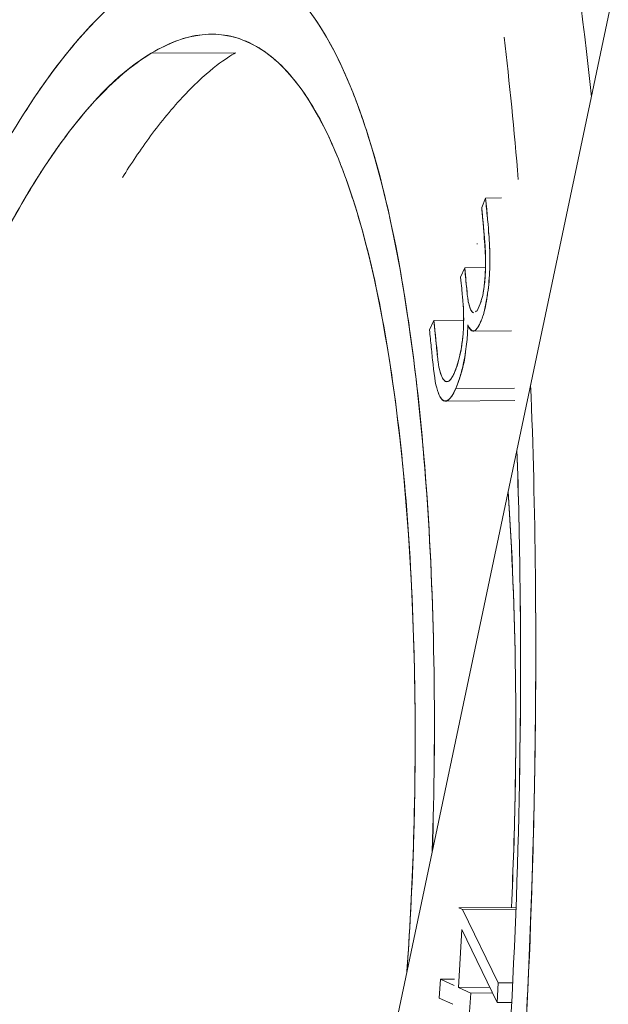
# Model space of a CAD drawing. Header units: millimetres. Extents: x -275 to -235, y -723 to -375.
# Tile 22 of 41: x -240.47 to -239.35, y -688.88 to -687. Entities that reach past the tile are written whole.
import ezdxf

# ---------------------------------------------------------------- set-up
doc = ezdxf.new("R2010")
doc.units = ezdxf.units.MM

msp = doc.modelspace()

# ---------------------------------------------------------------- linework, layer by layer
at = {"color": 0, "linetype": 'Continuous', "lineweight": 0}
for p, q in [((-238.9966, -685.3247), (-241.07, -695.158)), ((-240.0978, -687.0231), (-240.1066, -687.0232)), ((-240.2213, -687.0595), (-240.0605, -687.0585)), ((-240.0605, -687.0585), (-240.2213, -687.0595)), ((-239.5822, -687.3364), (-239.5896, -687.3547)), ((-239.5896, -687.3547), (-239.5822, -687.3364)), ((-239.5518, -687.3363), (-239.5822, -687.3364)), ((-239.5822, -687.3364), (-239.5518, -687.3363)), ((-239.6222, -687.4696), (-239.6299, -687.4879)), ((-239.6299, -687.4879), (-239.6222, -687.4696)), ((-239.6222, -687.4696), (-239.5824, -687.4694)), ((-239.5824, -687.4694), (-239.6222, -687.4696)), ((-239.6812, -687.5703), (-239.6894, -687.5886)), ((-239.6894, -687.5886), (-239.6812, -687.5703)), ((-239.6812, -687.5703), (-239.6242, -687.5699)), ((-239.6242, -687.5699), (-239.6812, -687.5703)), ((-239.533, -687.5906), (-239.6059, -687.5911)), ((-239.6562, -687.6878), (-239.6562, -687.6878)), ((-239.6342, -687.6876), (-239.6343, -687.6876)), ((-239.6392, -687.7005), (-239.5272, -687.6998)), ((-239.5272, -687.6998), (-239.6392, -687.7005)), ((-239.5261, -687.7239), (-239.6593, -687.7247)), ((-239.6336, -688.694), (-239.5242, -688.6933)), ((-239.5242, -688.6933), (-239.6336, -688.694)), ((-239.6264, -688.6973), (-239.6336, -688.694)), ((-239.6336, -688.694), (-239.6264, -688.6973)), ((-239.6264, -688.6973), (-239.5243, -688.6967)), ((-239.5243, -688.6967), (-239.6264, -688.6973)), ((-239.6264, -688.6973), (-239.558, -688.8375)), ((-239.6277, -688.7354), (-239.6343, -688.846)), ((-239.5601, -688.8751), (-239.6277, -688.7354)), ((-239.6687, -688.8306), (-239.671, -688.8667)), ((-239.671, -688.8667), (-239.6687, -688.8306)), ((-239.6687, -688.8306), (-239.6418, -688.8304)), ((-239.6418, -688.8304), (-239.6687, -688.8306)), ((-239.6687, -688.8306), (-239.6425, -688.8423)), ((-239.558, -688.8375), (-239.5601, -688.8751)), ((-239.558, -688.8375), (-239.5305, -688.8373)), ((-239.5305, -688.8373), (-239.558, -688.8375)), ((-239.6343, -688.846), (-239.5743, -688.8457)), ((-239.5743, -688.8457), (-239.6343, -688.846)), ((-239.6343, -688.846), (-239.6107, -688.857)), ((-239.6107, -688.857), (-239.6128, -688.8931)), ((-239.6107, -688.857), (-239.569, -688.8567)), ((-239.569, -688.8567), (-239.6107, -688.857)), ((-239.6447, -688.8784), (-239.671, -688.8667)), ((-239.5601, -688.8751), (-239.5324, -688.8749)), ((-239.5324, -688.8749), (-239.5601, -688.8751))]:
    msp.add_line(p, q, dxfattribs=at)
for points, knots in [([(-241.2612, -670.9838), (-240.0032, -672.7157), (-238.9682, -674.6212), (-238.1946, -676.6296), (-237.421, -678.638), (-236.909, -680.749), (-236.6773, -682.8846), (-236.4457, -685.0202), (-236.4945, -687.1799), (-236.8221, -689.2838), (-237.1496, -691.3877), (-237.7558, -693.4355), (-238.6182, -695.3513)], [4.242163, 4.242163, 4.242163, 4.242163, 4.51569, 4.51569, 4.51569, 4.789216, 4.789216, 4.789216, 5.062742, 5.062742, 5.062742, 5.336268, 5.336268, 5.336268, 5.336268]), ([(-239.38, -687.1428), (-239.412, -686.8303), (-239.4605, -686.5657), (-239.5264, -686.3722), (-239.5573, -686.2816), (-239.5919, -686.2058), (-239.6311, -686.1447), (-239.6703, -686.0835), (-239.7138, -686.0377), (-239.7618, -686.0087), (-239.7678, -686.0051), (-239.7726, -686.0024), (-239.778, -685.9996), (-239.7835, -685.9968), (-239.789, -685.9942), (-239.7947, -685.9918), (-239.8059, -685.987), (-239.8175, -685.983), (-239.8294, -685.9798), (-239.8498, -685.9745), (-239.8712, -685.9718), (-239.8935, -685.9719)], [0.6150641, 0.6150641, 0.6150641, 0.6150641, 0.7490883, 0.7490883, 0.7490883, 0.8118162, 0.8118162, 0.8118162, 0.8745441, 0.8745441, 0.8745441, 0.8823851, 0.8823851, 0.8823851, 0.8902261, 0.8902261, 0.8902261, 0.9059081, 0.9059081, 0.9059081, 0.932769, 0.932769, 0.932769, 0.932769]), ([(-240.2407, -686.0329), (-240.3012, -686.0691), (-240.363, -686.1201), (-240.4259, -686.1861), (-240.4889, -686.252), (-240.5523, -686.3319), (-240.6177, -686.4285), (-240.6832, -686.5251), (-240.747, -686.6331), (-240.8083, -686.7524), (-240.839, -686.8121), (-240.869, -686.8746), (-240.8984, -686.94), (-240.913, -686.9726), (-240.9276, -687.006), (-240.9419, -687.0401), (-240.9562, -687.0742), (-240.9698, -687.1075), (-240.9843, -687.1446), (-241.0862, -687.4039), (-241.1702, -687.6821), (-241.2324, -687.9794), (-241.2412, -688.0219), (-241.2493, -688.0628), (-241.2577, -688.108), (-241.3244, -688.4697), (-241.3537, -688.8307), (-241.3435, -689.1878), (-241.3358, -689.4556), (-241.3065, -689.7072), (-241.2569, -689.9424), (-241.2487, -689.9816), (-241.2399, -690.0204), (-241.2305, -690.0586), (-241.2258, -690.0778), (-241.221, -690.0968), (-241.216, -690.1157), (-241.211, -690.1347), (-241.2057, -690.1544), (-241.2007, -690.1721), (-241.1609, -690.3145), (-241.1148, -690.4446), (-241.0631, -690.5624), (-241.0373, -690.6213), (-241.0101, -690.6771), (-240.9816, -690.7299), (-240.9673, -690.7563), (-240.9527, -690.7819), (-240.9378, -690.8067), (-240.923, -690.8316), (-240.9072, -690.8565), (-240.8923, -690.8789), (-240.7728, -691.0586), (-240.6457, -691.1777), (-240.515, -691.2361), (-240.3843, -691.2945), (-240.2605, -691.2873), (-240.1447, -691.2146)], [0, 0, 0, 0, 0.0625, 0.0625, 0.0625, 0.125, 0.125, 0.125, 0.1875, 0.1875, 0.1875, 0.21875, 0.21875, 0.21875, 0.234375, 0.234375, 0.234375, 0.25, 0.25, 0.25, 0.359375, 0.359375, 0.359375, 0.375, 0.375, 0.375, 0.5, 0.5, 0.5, 0.59375, 0.59375, 0.59375, 0.609375, 0.609375, 0.609375, 0.617187, 0.617187, 0.617187, 0.625, 0.625, 0.625, 0.6875, 0.6875, 0.6875, 0.71875, 0.71875, 0.71875, 0.734375, 0.734375, 0.734375, 0.75, 0.75, 0.75, 0.875, 0.875, 0.875, 1, 1, 1, 1]), ([(-241.2644, -689.1693), (-241.2696, -689.0028), (-241.2654, -688.8312), (-241.2523, -688.6586), (-241.2392, -688.4861), (-241.2172, -688.3143), (-241.1879, -688.1497), (-241.1365, -687.8616), (-241.0641, -687.5917), (-240.9741, -687.3399), (-240.9612, -687.3039), (-240.9474, -687.2668), (-240.9344, -687.2331), (-240.8565, -687.0307), (-240.7719, -686.8526), (-240.6826, -686.699), (-240.6529, -686.6477), (-240.6222, -686.5986), (-240.5919, -686.5534), (-240.4706, -686.3725), (-240.352, -686.2479), (-240.2379, -686.1796)], [0.5, 0.5, 0.5, 0.5, 0.5625, 0.5625, 0.5625, 0.625, 0.625, 0.625, 0.734375, 0.734375, 0.734375, 0.75, 0.75, 0.75, 0.84375, 0.84375, 0.84375, 0.875, 0.875, 0.875, 1, 1, 1, 1]), ([(-239.684, -688.5848), (-239.6802, -688.4706), (-239.6792, -688.3567), (-239.6808, -688.2433), (-239.6825, -688.127), (-239.6869, -688.0156), (-239.6942, -687.9092), (-239.7015, -687.8027), (-239.7119, -687.7001), (-239.725, -687.6046), (-239.7446, -687.4614), (-239.77, -687.3374), (-239.802, -687.2325), (-239.8126, -687.1976), (-239.8243, -687.1641), (-239.8362, -687.134), (-239.8721, -687.0438), (-239.9128, -686.9768), (-239.9593, -686.933), (-239.9748, -686.9185), (-239.9913, -686.9063), (-240.0078, -686.8971), (-240.0737, -686.8602), (-240.1455, -686.8655), (-240.224, -686.9128)], [0.439036, 0.439036, 0.439036, 0.439036, 0.5, 0.5, 0.5, 0.5625, 0.5625, 0.5625, 0.625, 0.625, 0.625, 0.71875, 0.71875, 0.71875, 0.75, 0.75, 0.75, 0.84375, 0.84375, 0.84375, 0.875, 0.875, 0.875, 1, 1, 1, 1]), ([(-240.224, -686.9128), (-240.1585, -686.8733), (-240.1016, -686.8663), (-240.0533, -686.8787), (-240.0452, -686.8808), (-240.0374, -686.8834), (-240.0298, -686.8864), (-240.026, -686.888), (-240.0223, -686.8896), (-240.0186, -686.8914), (-240.0168, -686.8923), (-240.015, -686.8932), (-240.0132, -686.8942), (-240.0114, -686.8951), (-240.0099, -686.8959), (-240.0078, -686.8971), (-239.9472, -686.9309), (-239.896, -686.9996), (-239.8537, -687.0927), (-239.8477, -687.106), (-239.8423, -687.1186), (-239.8362, -687.134), (-239.7873, -687.2572), (-239.7501, -687.4206), (-239.7243, -687.6106), (-239.6985, -687.8007), (-239.6841, -688.0151), (-239.6808, -688.2433), (-239.6792, -688.3555), (-239.6803, -688.4703), (-239.6842, -688.5854)], [0, 0, 0, 0, 0.09375, 0.09375, 0.09375, 0.109375, 0.109375, 0.109375, 0.1171875, 0.1171875, 0.1171875, 0.1210938, 0.1210938, 0.1210938, 0.125, 0.125, 0.125, 0.234375, 0.234375, 0.234375, 0.25, 0.25, 0.25, 0.375, 0.375, 0.375, 0.5, 0.5, 0.5, 0.5614909, 0.5614909, 0.5614909, 0.5614909]), ([(-240.224, -686.9128), (-240.2637, -686.9367), (-240.3036, -686.9704), (-240.3436, -687.014), (-240.3837, -687.0576), (-240.4232, -687.1099), (-240.4641, -687.1742), (-240.505, -687.2384), (-240.5444, -687.3103), (-240.5818, -687.3899), (-240.6006, -687.4297), (-240.6189, -687.4714), (-240.6366, -687.515), (-240.6455, -687.5368), (-240.6543, -687.5591), (-240.6629, -687.5818), (-240.6715, -687.6046), (-240.6797, -687.6269), (-240.6884, -687.6516), (-240.7405, -687.7994), (-240.7842, -687.9568), (-240.8183, -688.1237), (-240.8297, -688.1794), (-240.8397, -688.2344), (-240.8492, -688.2939), (-240.8872, -688.532), (-240.9033, -688.7708), (-240.8969, -689.0048), (-240.8936, -689.1219), (-240.885, -689.2341), (-240.8711, -689.3414), (-240.8641, -689.3951), (-240.8558, -689.4476), (-240.8462, -689.4988), (-240.8414, -689.5244), (-240.8363, -689.5498), (-240.8308, -689.5748), (-240.8254, -689.5998), (-240.8194, -689.6254), (-240.8136, -689.6489), (-240.8021, -689.695), (-240.7897, -689.7392), (-240.7765, -689.7814)], [0, 0, 0, 0, 0.0625, 0.0625, 0.0625, 0.125, 0.125, 0.125, 0.1875, 0.1875, 0.1875, 0.21875, 0.21875, 0.21875, 0.234375, 0.234375, 0.234375, 0.25, 0.25, 0.25, 0.34375, 0.34375, 0.34375, 0.375, 0.375, 0.375, 0.5, 0.5, 0.5, 0.5625, 0.5625, 0.5625, 0.59375, 0.59375, 0.59375, 0.609375, 0.609375, 0.609375, 0.625, 0.625, 0.625, 0.655663, 0.655663, 0.655663, 0.655663]), ([(-240.4642, -687.1742), (-240.4642, -687.1742), (-240.4641, -687.1742), (-240.4641, -687.1742), (-240.4391, -687.1349), (-240.408, -687.0895), (-240.3708, -687.045), (-240.3646, -687.0375), (-240.3582, -687.0301), (-240.3516, -687.0228), (-240.3451, -687.0155), (-240.3379, -687.0077), (-240.3315, -687.0011), (-240.2805, -686.9481), (-240.2447, -686.9253), (-240.224, -686.9128)], [0.8749755, 0.8749755, 0.8749755, 0.8749755, 0.875, 0.875, 0.875, 0.921875, 0.921875, 0.921875, 0.9296875, 0.9296875, 0.9296875, 0.9375, 0.9375, 0.9375, 1, 1, 1, 1]), ([(-239.7327, -688.8157), (-239.7275, -688.7417), (-239.7235, -688.6672), (-239.7209, -688.5928), (-239.7171, -688.486), (-239.716, -688.3785), (-239.7175, -688.2758), (-239.7229, -687.9163), (-239.7604, -687.5822), (-239.8312, -687.3533), (-239.8363, -687.3369), (-239.8415, -687.3211), (-239.8469, -687.3058), (-239.8496, -687.2982), (-239.8524, -687.2907), (-239.8551, -687.2833), (-239.8579, -687.276), (-239.861, -687.2681), (-239.8636, -687.2617), (-239.8952, -687.1839), (-239.9328, -687.1209), (-239.9768, -687.0793), (-239.9841, -687.0724), (-239.9916, -687.0661), (-239.9992, -687.0603), (-240.0031, -687.0575), (-240.007, -687.0548), (-240.0109, -687.0522), (-240.0128, -687.051), (-240.0148, -687.0497), (-240.0168, -687.0485), (-240.0188, -687.0473), (-240.0212, -687.046), (-240.0228, -687.0451), (-240.0747, -687.0163), (-240.1407, -687.0108), (-240.2213, -687.0595)], [0.3939758, 0.3939758, 0.3939758, 0.3939758, 0.4375, 0.4375, 0.4375, 0.5, 0.5, 0.5, 0.71875, 0.71875, 0.71875, 0.734375, 0.734375, 0.734375, 0.7421875, 0.7421875, 0.7421875, 0.75, 0.75, 0.75, 0.84375, 0.84375, 0.84375, 0.859375, 0.859375, 0.859375, 0.8671875, 0.8671875, 0.8671875, 0.8710937, 0.8710937, 0.8710937, 0.875, 0.875, 0.875, 1, 1, 1, 1]), ([(-240.2213, -687.0595), (-240.1854, -687.0378), (-240.151, -687.0258), (-240.1179, -687.0234), (-240.1014, -687.0222), (-240.0852, -687.0234), (-240.0694, -687.027), (-240.0535, -687.0306), (-240.0383, -687.0365), (-240.0228, -687.0451), (-239.9917, -687.0623), (-239.9631, -687.0889), (-239.9366, -687.125), (-239.9102, -687.1611), (-239.8864, -687.2055), (-239.8636, -687.2617), (-239.8409, -687.3178), (-239.821, -687.3817), (-239.8037, -687.4533), (-239.7864, -687.525), (-239.7718, -687.6033), (-239.7593, -687.6917), (-239.7342, -687.8685), (-239.7207, -688.0624), (-239.7175, -688.2758), (-239.7149, -688.4549), (-239.7198, -688.6356), (-239.7325, -688.8148)], [0, 0, 0, 0, 0.0625, 0.0625, 0.0625, 0.09375, 0.09375, 0.09375, 0.125, 0.125, 0.125, 0.1875, 0.1875, 0.1875, 0.25, 0.25, 0.25, 0.3125, 0.3125, 0.3125, 0.375, 0.375, 0.375, 0.5, 0.5, 0.5, 0.6048698, 0.6048698, 0.6048698, 0.6048698]), ([(-240.1633, -690.188), (-240.2335, -690.2316), (-240.3052, -690.2365), (-240.3796, -690.2017), (-240.4355, -690.1757), (-240.4892, -690.1288), (-240.5399, -690.0613), (-240.5568, -690.0387), (-240.5728, -690.0148), (-240.5896, -689.9868), (-240.6398, -689.9028), (-240.6836, -689.8019), (-240.72, -689.6841), (-240.7321, -689.6449), (-240.743, -689.6053), (-240.7539, -689.5607), (-240.7973, -689.3822), (-240.8225, -689.1876), (-240.8283, -688.9721), (-240.8326, -688.8104), (-240.8256, -688.6482), (-240.8075, -688.4854), (-240.8015, -688.4312), (-240.794, -688.3754), (-240.7858, -688.3225), (-240.761, -688.1639), (-240.7275, -688.0142), (-240.6859, -687.8732), (-240.672, -687.8262), (-240.6567, -687.7786), (-240.6417, -687.7351), (-240.6116, -687.6483), (-240.5795, -687.5685), (-240.5457, -687.4957), (-240.512, -687.4229), (-240.4758, -687.3562), (-240.4394, -687.2984), (-240.3666, -687.1828), (-240.2936, -687.1032), (-240.2213, -687.0595)], [0, 0, 0, 0, 0.125, 0.125, 0.125, 0.21875, 0.21875, 0.21875, 0.25, 0.25, 0.25, 0.34375, 0.34375, 0.34375, 0.375, 0.375, 0.375, 0.5, 0.5, 0.5, 0.59375, 0.59375, 0.59375, 0.625, 0.625, 0.625, 0.71875, 0.71875, 0.71875, 0.75, 0.75, 0.75, 0.8125, 0.8125, 0.8125, 0.875, 0.875, 0.875, 1, 1, 1, 1]), ([(-240.2213, -687.0595), (-240.2765, -687.0918), (-240.3311, -687.1457), (-240.3853, -687.2189), (-240.3944, -687.2311), (-240.4034, -687.2438), (-240.4124, -687.2571), (-240.4169, -687.2637), (-240.4214, -687.2705), (-240.4259, -687.2773), (-240.4282, -687.2808), (-240.4304, -687.2843), (-240.4327, -687.2878), (-240.4349, -687.2913), (-240.4367, -687.2941), (-240.4394, -687.2984), (-240.5034, -687.4), (-240.5574, -687.5153), (-240.6012, -687.6261), (-240.6085, -687.6446), (-240.6156, -687.6629), (-240.6223, -687.6811), (-240.6257, -687.6902), (-240.629, -687.6993), (-240.6322, -687.7083), (-240.6338, -687.7128), (-240.6354, -687.7173), (-240.637, -687.7217), (-240.6386, -687.7262), (-240.6396, -687.7292), (-240.6417, -687.7351), (-240.6909, -687.8773), (-240.7303, -688.0275), (-240.7597, -688.1754), (-240.7646, -688.2001), (-240.7692, -688.2247), (-240.7736, -688.2492), (-240.7757, -688.2615), (-240.7778, -688.2737), (-240.7799, -688.2859), (-240.7819, -688.2982), (-240.7836, -688.3089), (-240.7858, -688.3225), (-240.8027, -688.4314), (-240.8148, -688.5416), (-240.8219, -688.6506), (-240.8289, -688.7596), (-240.831, -688.8696), (-240.8283, -688.9721), (-240.8241, -689.1258), (-240.8091, -689.2782), (-240.7833, -689.4212), (-240.779, -689.445), (-240.7744, -689.4686), (-240.7695, -689.4919), (-240.767, -689.5035), (-240.7645, -689.515), (-240.7619, -689.5265), (-240.7593, -689.538), (-240.7562, -689.551), (-240.7539, -689.5607), (-240.7256, -689.6771), (-240.6876, -689.7909), (-240.6402, -689.8914), (-240.6323, -689.9081), (-240.6241, -689.9245), (-240.6157, -689.9404), (-240.6114, -689.9484), (-240.6072, -689.9562), (-240.6028, -689.9639), (-240.6006, -689.9678), (-240.5984, -689.9717), (-240.5962, -689.9755), (-240.5951, -689.9774), (-240.594, -689.9793), (-240.5929, -689.9811), (-240.5918, -689.983), (-240.5903, -689.9855), (-240.5896, -689.9868), (-240.5528, -690.0483), (-240.5041, -690.114), (-240.4438, -690.1615), (-240.4338, -690.1695), (-240.4234, -690.1769), (-240.4127, -690.1836), (-240.4073, -690.187), (-240.4019, -690.1902), (-240.3964, -690.1932), (-240.3937, -690.1947), (-240.3909, -690.1962), (-240.3881, -690.1976), (-240.3867, -690.1983), (-240.3853, -690.199), (-240.3839, -690.1997), (-240.3825, -690.2004), (-240.3815, -690.2009), (-240.3796, -690.2017), (-240.2614, -690.2569), (-240.1897, -690.2044), (-240.1633, -690.188)], [0, 0, 0, 0, 0.09375, 0.09375, 0.09375, 0.109375, 0.109375, 0.109375, 0.117187, 0.117187, 0.117187, 0.121094, 0.121094, 0.121094, 0.125, 0.125, 0.125, 0.21875, 0.21875, 0.21875, 0.234375, 0.234375, 0.234375, 0.242188, 0.242188, 0.242188, 0.246094, 0.246094, 0.246094, 0.25, 0.25, 0.25, 0.34375, 0.34375, 0.34375, 0.359375, 0.359375, 0.359375, 0.367188, 0.367188, 0.367188, 0.375, 0.375, 0.375, 0.4375, 0.4375, 0.4375, 0.5, 0.5, 0.5, 0.59375, 0.59375, 0.59375, 0.609375, 0.609375, 0.609375, 0.617188, 0.617188, 0.617188, 0.625, 0.625, 0.625, 0.71875, 0.71875, 0.71875, 0.734375, 0.734375, 0.734375, 0.742188, 0.742188, 0.742188, 0.746094, 0.746094, 0.746094, 0.748047, 0.748047, 0.748047, 0.75, 0.75, 0.75, 0.84375, 0.84375, 0.84375, 0.859375, 0.859375, 0.859375, 0.867188, 0.867188, 0.867188, 0.871094, 0.871094, 0.871094, 0.873047, 0.873047, 0.873047, 0.875, 0.875, 0.875, 1, 1, 1, 1]), ([(-240.2763, -687.2972), (-240.2763, -687.2971), (-240.2763, -687.2971), (-240.2763, -687.297), (-240.2603, -687.2714), (-240.2423, -687.2444), (-240.2225, -687.2175), (-240.2026, -687.1906), (-240.1813, -687.1643), (-240.1571, -687.1388), (-240.1086, -687.0878), (-240.0765, -687.0682), (-240.0605, -687.0585)], [0.8749544, 0.8749544, 0.8749544, 0.8749544, 0.875, 0.875, 0.875, 0.90625, 0.90625, 0.90625, 0.9375, 0.9375, 0.9375, 1, 1, 1, 1]), ([(-239.5822, -687.3364), (-239.581, -687.3506), (-239.5799, -687.363), (-239.5789, -687.3735), (-239.5788, -687.3744), (-239.5788, -687.3753), (-239.5787, -687.3762)], [0, 0, 0, 0, 0.06783116, 0.06783116, 0.06783116, 0.07368312, 0.07368312, 0.07368312, 0.07368312]), ([(-239.5896, -687.3547), (-239.5885, -687.3675), (-239.5875, -687.3782), (-239.5867, -687.3868), (-239.5863, -687.3912), (-239.586, -687.3949), (-239.5857, -687.3982), (-239.5855, -687.3999), (-239.5854, -687.4014), (-239.5853, -687.4027), (-239.5852, -687.4034), (-239.5852, -687.4036), (-239.5852, -687.404), (-239.5851, -687.4044), (-239.5851, -687.405), (-239.585, -687.4065), (-239.5839, -687.4178), (-239.5832, -687.4282), (-239.5827, -687.4374), (-239.5825, -687.442), (-239.5823, -687.4463), (-239.5822, -687.4504), (-239.5822, -687.4545), (-239.5821, -687.4561), (-239.5822, -687.4618), (-239.5823, -687.4734), (-239.5828, -687.4839), (-239.5836, -687.4935), (-239.584, -687.4982), (-239.5845, -687.5028), (-239.5851, -687.5071), (-239.5853, -687.5086), (-239.5855, -687.5102), (-239.5858, -687.5118)], [0.0000013, 0.0000013, 0.0000013, 0.0000013, 0.1250012, 0.1250012, 0.1250012, 0.1875011, 0.1875011, 0.1875011, 0.218751, 0.218751, 0.218751, 0.234376, 0.234376, 0.234376, 0.250001, 0.250001, 0.250001, 0.3750008, 0.3750008, 0.3750008, 0.4375007, 0.4375007, 0.4375007, 0.5000007, 0.5000007, 0.5000007, 0.6250005, 0.6250005, 0.6250005, 0.6875004, 0.6875004, 0.6875004, 0.7095645, 0.7095645, 0.7095645, 0.7095645]), ([(-239.5766, -687.3997), (-239.576, -687.407), (-239.5754, -687.4146), (-239.5749, -687.4225), (-239.5741, -687.4382), (-239.5739, -687.4551), (-239.5744, -687.4722), (-239.5749, -687.4882), (-239.5761, -687.5043), (-239.5783, -687.5184), (-239.579, -687.5229), (-239.5795, -687.5272), (-239.5806, -687.5313)], [0.1356623, 0.1356623, 0.1356623, 0.1356623, 0.2125658, 0.2125658, 0.2125658, 0.3650382, 0.3650382, 0.3650382, 0.5084223, 0.5084223, 0.5084223, 0.5532405, 0.5532405, 0.5532405, 0.5532405]), ([(-239.5822, -687.4612), (-239.5822, -687.4599), (-239.5822, -687.4594), (-239.5822, -687.4583), (-239.5822, -687.4567), (-239.5823, -687.4549), (-239.5823, -687.4529), (-239.5826, -687.4449), (-239.5833, -687.433), (-239.5842, -687.42)], [0.5062796, 0.5062796, 0.5062796, 0.5062796, 0.5378752, 0.5378752, 0.5378752, 0.5833401, 0.5833401, 0.5833401, 0.7651994, 0.7651994, 0.7651994, 0.7651994]), ([(-239.5742, -687.4408), (-239.5743, -687.439), (-239.5743, -687.4371), (-239.5744, -687.4352), (-239.5745, -687.4331), (-239.5745, -687.431), (-239.5746, -687.4289), (-239.5747, -687.4268), (-239.5749, -687.4235), (-239.5749, -687.4225)], [0.70482357, 0.70482357, 0.70482357, 0.70482357, 0.71875, 0.71875, 0.71875, 0.734375, 0.734375, 0.734375, 0.75, 0.75, 0.75, 0.75]), ([(-239.6048, -687.5561), (-239.6075, -687.5552), (-239.6098, -687.5523), (-239.6118, -687.5475), (-239.6127, -687.545), (-239.6136, -687.5421), (-239.6144, -687.5387), (-239.6148, -687.537), (-239.6152, -687.5352), (-239.6155, -687.5333), (-239.6159, -687.5313), (-239.6164, -687.5276), (-239.6165, -687.5271), (-239.6171, -687.5225), (-239.619, -687.5033), (-239.6222, -687.4696)], [0.0000158, 0.0000158, 0.0000158, 0.0000158, 0.2500118, 0.2500118, 0.2500118, 0.3750098, 0.3750098, 0.3750098, 0.4375089, 0.4375089, 0.4375089, 0.5000079, 0.5000079, 0.5000079, 1, 1, 1, 1]), ([(-239.5831, -687.4831), (-239.5826, -687.4766), (-239.5823, -687.47), (-239.5822, -687.4635), (-239.5822, -687.4632), (-239.5822, -687.463), (-239.5822, -687.4628)], [0.40148071, 0.40148071, 0.40148071, 0.40148071, 0.49241039, 0.49241039, 0.49241039, 0.49582667, 0.49582667, 0.49582667, 0.49582667]), ([(-239.6299, -687.4879), (-239.6284, -687.5038), (-239.6273, -687.516), (-239.6265, -687.5245), (-239.6261, -687.5287), (-239.6258, -687.532), (-239.6256, -687.5344), (-239.6255, -687.5356), (-239.6254, -687.5366), (-239.6253, -687.5373), (-239.6253, -687.5377), (-239.6252, -687.538), (-239.6252, -687.5382), (-239.6252, -687.5384), (-239.6252, -687.5386), (-239.6251, -687.5398), (-239.6248, -687.5443), (-239.6245, -687.5489), (-239.6243, -687.5536)], [0.0000005, 0.0000005, 0.0000005, 0.0000005, 0.0625005, 0.0625005, 0.0625005, 0.0937505, 0.0937505, 0.0937505, 0.1093755, 0.1093755, 0.1093755, 0.117188, 0.117188, 0.117188, 0.1250005, 0.1250005, 0.1250005, 0.1560273, 0.1560273, 0.1560273, 0.1560273]), ([(-239.596, -687.5818), (-239.5959, -687.5816), (-239.5958, -687.5815), (-239.5957, -687.5813), (-239.5935, -687.5774), (-239.5916, -687.5735), (-239.59, -687.5695), (-239.5884, -687.5655), (-239.5873, -687.5625), (-239.5858, -687.5573), (-239.583, -687.5471), (-239.5803, -687.5333), (-239.5783, -687.5184), (-239.5763, -687.5035), (-239.575, -687.4881), (-239.5744, -687.4721), (-239.5744, -687.4715), (-239.5744, -687.4709), (-239.5743, -687.4703)], [0.2469851, 0.2469851, 0.2469851, 0.2469851, 0.25, 0.25, 0.25, 0.3125, 0.3125, 0.3125, 0.375, 0.375, 0.375, 0.5, 0.5, 0.5, 0.625, 0.625, 0.625, 0.6297076, 0.6297076, 0.6297076, 0.6297076]), ([(-239.5916, -687.536), (-239.5914, -687.5355), (-239.5912, -687.5349), (-239.591, -687.5344), (-239.5902, -687.5319), (-239.5894, -687.5293), (-239.5887, -687.5267), (-239.5874, -687.5215), (-239.5863, -687.5161), (-239.5854, -687.5087), (-239.5849, -687.505), (-239.5844, -687.5011), (-239.5841, -687.4968), (-239.5837, -687.4925), (-239.5834, -687.4867), (-239.5831, -687.4831)], [0.139871, 0.139871, 0.139871, 0.139871, 0.1505553, 0.1505553, 0.1505553, 0.2007404, 0.2007404, 0.2007404, 0.3011105, 0.3011105, 0.3011105, 0.3512956, 0.3512956, 0.3512956, 0.4014807, 0.4014807, 0.4014807, 0.4014807]), ([(-239.5861, -687.5136), (-239.5864, -687.5159), (-239.5868, -687.5179), (-239.587, -687.5192), (-239.5889, -687.5289), (-239.5927, -687.5398), (-239.5986, -687.552)], [0.7176838, 0.7176838, 0.7176838, 0.7176838, 0.7500003, 0.7500003, 0.7500003, 1, 1, 1, 1]), ([(-239.6163, -687.5285), (-239.6158, -687.5318), (-239.6148, -687.5375), (-239.6138, -687.5409), (-239.6115, -687.5498), (-239.6085, -687.5548), (-239.6048, -687.5561)], [0.5165291, 0.5165291, 0.5165291, 0.5165291, 0.6531673, 0.6531673, 0.6531673, 1, 1, 1, 1]), ([(-239.5806, -687.5313), (-239.5818, -687.5398), (-239.5835, -687.5488), (-239.5856, -687.5565), (-239.5856, -687.5566), (-239.5857, -687.5567), (-239.5857, -687.5569)], [0.55324058, 0.55324058, 0.55324058, 0.55324058, 0.62234739, 0.62234739, 0.62234739, 0.62352541, 0.62352541, 0.62352541, 0.62352541]), ([(-239.5857, -687.5569), (-239.5866, -687.5601), (-239.5878, -687.5639), (-239.5888, -687.5666), (-239.5903, -687.5704), (-239.5915, -687.5729), (-239.5925, -687.5751), (-239.5942, -687.5788), (-239.5948, -687.5798), (-239.5964, -687.5826), (-239.5972, -687.5839), (-239.5981, -687.5851), (-239.599, -687.5862), (-239.5998, -687.5872), (-239.6008, -687.5878), (-239.6017, -687.5888)], [0.6236629, 0.6236629, 0.6236629, 0.6236629, 0.6513478, 0.6513478, 0.6513478, 0.6914542, 0.6914542, 0.6914542, 0.760561, 0.760561, 0.760561, 0.7951144, 0.7951144, 0.7951144, 0.8296678, 0.8296678, 0.8296678, 0.8296678]), ([(-239.6241, -687.5657), (-239.6241, -687.5759), (-239.6245, -687.5861), (-239.6253, -687.5957), (-239.6268, -687.6135), (-239.6292, -687.6293), (-239.6325, -687.6429), (-239.6342, -687.6497), (-239.636, -687.656), (-239.6382, -687.6618), (-239.6403, -687.6675), (-239.643, -687.6735), (-239.6452, -687.6774), (-239.6496, -687.6854), (-239.6538, -687.6887), (-239.6584, -687.687), (-239.6607, -687.6862), (-239.6628, -687.6841), (-239.6647, -687.6807), (-239.6656, -687.679), (-239.6665, -687.677), (-239.6674, -687.6747), (-239.6682, -687.6724), (-239.6693, -687.6688), (-239.6698, -687.6669), (-239.6708, -687.663), (-239.6718, -687.6572), (-239.6728, -687.6495), (-239.6734, -687.6456), (-239.6739, -687.6413), (-239.6745, -687.6365), (-239.675, -687.6317), (-239.6758, -687.6246), (-239.6762, -687.6207), (-239.6777, -687.605), (-239.6794, -687.5882), (-239.6812, -687.5703)], [0.1829149, 0.1829149, 0.1829149, 0.1829149, 0.2500004, 0.2500004, 0.2500004, 0.3750003, 0.3750003, 0.3750003, 0.4375003, 0.4375003, 0.4375003, 0.5000003, 0.5000003, 0.5000003, 0.6250002, 0.6250002, 0.6250002, 0.6875002, 0.6875002, 0.6875002, 0.7187501, 0.7187501, 0.7187501, 0.7500001, 0.7500001, 0.7500001, 0.8125001, 0.8125001, 0.8125001, 0.8437501, 0.8437501, 0.8437501, 0.8750001, 0.8750001, 0.8750001, 1, 1, 1, 1]), ([(-239.6162, -687.579), (-239.6163, -687.589), (-239.617, -687.5998), (-239.6182, -687.6115), (-239.6189, -687.6174), (-239.6196, -687.6236), (-239.6205, -687.63), (-239.6206, -687.6307), (-239.6207, -687.6314), (-239.6208, -687.6321)], [0, 0, 0, 0, 0.2782705, 0.2782705, 0.2782705, 0.4174057, 0.4174057, 0.4174057, 0.4318693, 0.4318693, 0.4318693, 0.4318693]), ([(-239.6162, -687.579), (-239.613, -687.5864), (-239.6097, -687.5902), (-239.6063, -687.5906), (-239.6051, -687.5907), (-239.6039, -687.5904), (-239.6027, -687.5897)], [0, 0, 0, 0, 0.125, 0.125, 0.125, 0.1688148, 0.1688148, 0.1688148, 0.1688148]), ([(-239.6894, -687.5886), (-239.6883, -687.5996), (-239.6872, -687.6106), (-239.6861, -687.6217), (-239.685, -687.6327), (-239.684, -687.6423), (-239.6827, -687.6548), (-239.6802, -687.6799), (-239.677, -687.6975), (-239.6725, -687.7094), (-239.6703, -687.7154), (-239.6678, -687.7195), (-239.6651, -687.7219), (-239.6624, -687.7243), (-239.6592, -687.7248), (-239.6564, -687.7237), (-239.6507, -687.7216), (-239.645, -687.7138), (-239.6392, -687.7005)], [0.0000015, 0.0000015, 0.0000015, 0.0000015, 0.1250013, 0.1250013, 0.1250013, 0.2500011, 0.2500011, 0.2500011, 0.5000008, 0.5000008, 0.5000008, 0.6250006, 0.6250006, 0.6250006, 0.7500004, 0.7500004, 0.7500004, 1, 1, 1, 1]), ([(-239.6452, -687.6774), (-239.644, -687.6752), (-239.6429, -687.6727), (-239.6418, -687.6701), (-239.6413, -687.6688), (-239.6408, -687.6675), (-239.6404, -687.6663), (-239.6341, -687.6492), (-239.6295, -687.6319), (-239.6269, -687.611)], [0.5016059, 0.5016059, 0.5016059, 0.5016059, 0.527815, 0.527815, 0.527815, 0.5401485, 0.5401485, 0.5401485, 0.7074319, 0.7074319, 0.7074319, 0.7074319]), ([(-239.6392, -687.7005), (-239.6362, -687.6935), (-239.6335, -687.6859), (-239.631, -687.6776), (-239.6298, -687.6735), (-239.6286, -687.6693), (-239.6275, -687.6648), (-239.6263, -687.6604), (-239.6256, -687.6572), (-239.6243, -687.6511), (-239.6228, -687.6439), (-239.6215, -687.6367), (-239.6204, -687.6296)], [0, 0, 0, 0, 0.25, 0.25, 0.25, 0.375, 0.375, 0.375, 0.5, 0.5, 0.5, 0.6477467, 0.6477467, 0.6477467, 0.6477467]), ([(-239.6702, -687.6652), (-239.6701, -687.6657), (-239.6699, -687.6662), (-239.6697, -687.667), (-239.6681, -687.6733), (-239.6656, -687.6799), (-239.6625, -687.6839)], [0.2382737, 0.2382737, 0.2382737, 0.2382737, 0.2504344, 0.2504344, 0.2504344, 0.3563264, 0.3563264, 0.3563264, 0.3563264]), ([(-240.1447, -691.2146), (-240.0586, -691.1604), (-239.9814, -691.0727), (-239.9118, -690.9515), (-239.8886, -690.9111), (-239.8668, -690.868), (-239.8448, -690.8191), (-239.7788, -690.6725), (-239.7238, -690.4984), (-239.6773, -690.2971), (-239.6618, -690.23), (-239.6475, -690.1609), (-239.6336, -690.0868), (-239.5921, -689.8643), (-239.5609, -689.6263), (-239.5376, -689.3729), (-239.5299, -689.2884), (-239.5229, -689.2011), (-239.517, -689.1143), (-239.505, -688.9408), (-239.4968, -688.7646), (-239.4918, -688.5851), (-239.4893, -688.4953), (-239.4876, -688.4064), (-239.4869, -688.3183), (-239.4861, -688.2301), (-239.4861, -688.1444), (-239.4871, -688.0564), (-239.4884, -687.932), (-239.4914, -687.811), (-239.4961, -687.6937)], [0, 0, 0, 0, 0.09375, 0.09375, 0.09375, 0.125, 0.125, 0.125, 0.21875, 0.21875, 0.21875, 0.25, 0.25, 0.25, 0.34375, 0.34375, 0.34375, 0.375, 0.375, 0.375, 0.4375, 0.4375, 0.4375, 0.46875, 0.46875, 0.46875, 0.5, 0.5, 0.5, 0.5442097, 0.5442097, 0.5442097, 0.5442097]), ([(-239.6607, -687.6859), (-239.6581, -687.6882), (-239.6549, -687.6887), (-239.6514, -687.6857), (-239.6505, -687.6849), (-239.6495, -687.6839), (-239.6485, -687.6826)], [0.3760796, 0.3760796, 0.3760796, 0.3760796, 0.4565068, 0.4565068, 0.4565068, 0.4774455, 0.4774455, 0.4774455, 0.4774455]), ([(-239.6651, -687.7222), (-239.6672, -687.7202), (-239.6691, -687.7172), (-239.6707, -687.7136), (-239.6712, -687.7126), (-239.6717, -687.7115), (-239.6721, -687.7104)], [0.3438914, 0.3438914, 0.3438914, 0.3438914, 0.4572639, 0.4572639, 0.4572639, 0.491991, 0.491991, 0.491991, 0.491991]), ([(-239.5223, -687.8179), (-239.5193, -687.9034), (-239.5174, -687.991), (-239.5163, -688.0808), (-239.5123, -688.4133), (-239.5216, -688.7484), (-239.5452, -689.081), (-239.5629, -689.3304), (-239.5878, -689.5653), (-239.6217, -689.7856), (-239.633, -689.859), (-239.6455, -689.9319), (-239.6587, -690.001), (-239.6984, -690.2084), (-239.7455, -690.3901), (-239.802, -690.546), (-239.8208, -690.598), (-239.8411, -690.648), (-239.8617, -690.6933), (-239.9442, -690.8746), (-240.0386, -690.9996), (-240.1474, -691.0679)], [0.4662629, 0.4662629, 0.4662629, 0.4662629, 0.5, 0.5, 0.5, 0.625, 0.625, 0.625, 0.71875, 0.71875, 0.71875, 0.75, 0.75, 0.75, 0.84375, 0.84375, 0.84375, 0.875, 0.875, 0.875, 1, 1, 1, 1]), ([(-239.5177, -688.4621), (-239.5152, -688.3342), (-239.5148, -688.2065), (-239.5163, -688.0808), (-239.5173, -687.9917), (-239.5194, -687.9042), (-239.5224, -687.8182)], [0.45278213, 0.45278213, 0.45278213, 0.45278213, 0.5, 0.5, 0.5, 0.53344094, 0.53344094, 0.53344094, 0.53344094]), ([(-239.533, -688.6934), (-239.5258, -688.5437), (-239.5232, -688.3933), (-239.5251, -688.2482), (-239.5267, -688.1283), (-239.5315, -688.0111), (-239.5394, -687.8986)], [0.4199497, 0.4199497, 0.4199497, 0.4199497, 0.5, 0.5, 0.5, 0.5662103, 0.5662103, 0.5662103, 0.5662103]), ([(-239.5392, -687.8979), (-239.5314, -688.0093), (-239.5268, -688.126), (-239.5251, -688.2482), (-239.5231, -688.3962), (-239.5257, -688.545), (-239.5329, -688.6934)], [0.4344254, 0.4344254, 0.4344254, 0.4344254, 0.5, 0.5, 0.5, 0.579366, 0.579366, 0.579366, 0.579366]), ([(-239.4865, -688.1296), (-239.4864, -688.1522), (-239.4863, -688.1749), (-239.4863, -688.1973), (-239.4863, -688.2419), (-239.4865, -688.2867), (-239.4869, -688.3315), (-239.4877, -688.4211), (-239.4894, -688.5109), (-239.492, -688.6004), (-239.5015, -688.9316), (-239.5228, -689.2578), (-239.5566, -689.5601)], [0.5086424, 0.5086424, 0.5086424, 0.5086424, 0.516475, 0.516475, 0.516475, 0.5320725, 0.5320725, 0.5320725, 0.5632677, 0.5632677, 0.5632677, 0.6786818, 0.6786818, 0.6786818, 0.6786818])]:
    msp.add_open_spline(points, degree=3, knots=knots, dxfattribs=at)
for points in [[(-238.6182, -695.3513), (-234.7789, -686.8194), (-235.6599, -678.6969), (-241.2612, -670.9838)], [(-239.547, -687.029), (-239.5365, -687.116), (-239.5274, -687.207), (-239.5197, -687.3009)], [(-239.5759, -687.4079), (-239.5771, -687.3911), (-239.5792, -687.3673), (-239.5822, -687.3364)], [(-239.5842, -687.42), (-239.5854, -687.4031), (-239.5872, -687.3814), (-239.5896, -687.3547)], [(-239.5767, -687.3986), (-239.5767, -687.399), (-239.5766, -687.3993), (-239.5766, -687.3997)], [(-239.5985, -687.4233), (-239.5985, -687.4238), (-239.5985, -687.4242), (-239.5985, -687.4247)], [(-239.6222, -687.4696), (-239.6203, -687.4896), (-239.6189, -687.5037), (-239.6179, -687.5144)], [(-239.6179, -687.5144), (-239.6177, -687.516), (-239.6176, -687.5174), (-239.6175, -687.5186)], [(-239.6242, -687.5726), (-239.624, -687.5622), (-239.6244, -687.5509), (-239.625, -687.5408)], [(-239.6016, -687.554), (-239.6007, -687.5531), (-239.5997, -687.5522), (-239.5986, -687.552)], [(-239.6812, -687.5703), (-239.6784, -687.5979), (-239.676, -687.6182), (-239.6741, -687.6368)], [(-239.6017, -687.5888), (-239.606, -687.5934), (-239.6109, -687.5914), (-239.6162, -687.579)], [(-239.6269, -687.611), (-239.6266, -687.6083), (-239.6263, -687.6058), (-239.626, -687.6032)], [(-239.6208, -687.6321), (-239.6216, -687.6382), (-239.6225, -687.6452), (-239.6235, -687.6501)], [(-239.6235, -687.6501), (-239.6273, -687.6675), (-239.6326, -687.6849), (-239.6392, -687.7005)], [(-239.6392, -687.7005), (-239.65, -687.7255), (-239.6587, -687.7282), (-239.6651, -687.7222)]]:
    msp.add_open_spline(points, degree=3, dxfattribs=at)

doc.saveas('drawing.dxf')
